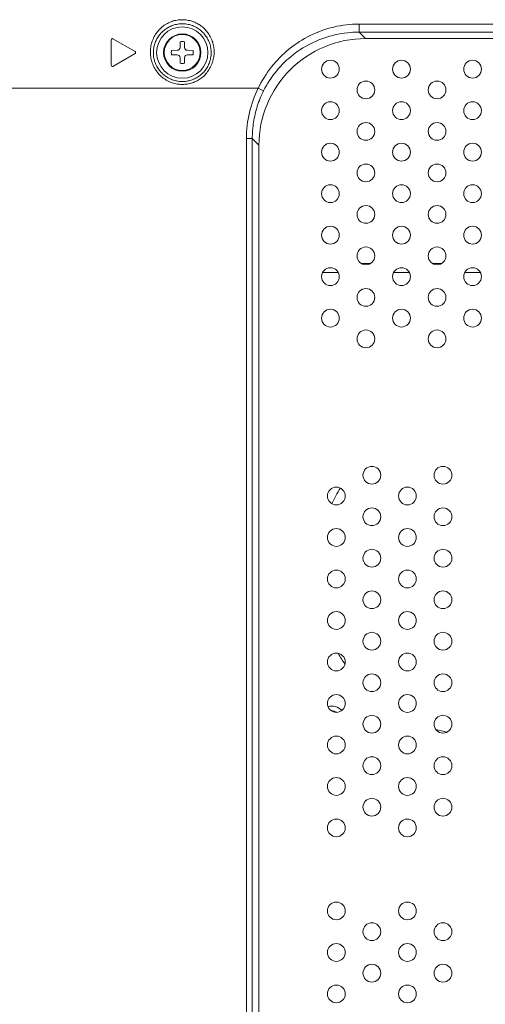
# Model space of a CAD drawing. Header units: millimetres. Extents: x 0 to 420, y -297 to 0.
# Tile 32 of 44: x 377 to 392, y -222 to -188. Entities that reach past the tile are written whole.
import ezdxf

# ---------------------------------------------------------------- set-up
doc = ezdxf.new("R2010")
doc.units = ezdxf.units.MM
doc.header["$MEASUREMENT"] = 0
doc.layers.add('レイヤー 1', color=7, linetype='Continuous', lineweight=0)

# ---------------------------------------------------------------- blocks, each defined once
blk = doc.blocks.new('Block_3')
at = {"layer": 'レイヤー 1', "color": 18, "lineweight": 18, "true_color": 0x000000}
for p, q in [((408.218, -188.434), (388.237, -188.434)), ((388.237, -188.706), (388.237, -188.434)), ((379.868, -188.965), (379.868, -189.827)), ((379.928, -188.93), (380.674, -189.361)), ((408.218, -188.706), (388.237, -188.706)), ((388.237, -188.706), (388.455, -188.923)), ((406.188, -188.923), (388.455, -188.923)), ((381.905, -189.324), (382.094, -189.32)), ((382.192, -189.222), (382.196, -189.033)), ((382.34, -189.033), (382.343, -189.222)), ((382.441, -189.32), (382.63, -189.324)), ((380.674, -189.43), (379.928, -189.861)), ((382.094, -189.471), (381.905, -189.468)), ((382.196, -189.759), (382.192, -189.569)), ((382.343, -189.569), (382.34, -189.759)), ((382.63, -189.468), (382.441, -189.471)), ((375.264, -190.596), (384.834, -190.596)), ((385.013, -190.685), (384.834, -190.596)), ((384.631, -192.299), (384.431, -192.299)), ((384.431, -192.299), (384.431, -240.433)), ((384.631, -192.299), (384.855, -192.523)), ((384.631, -192.299), (384.631, -240.433)), ((384.855, -192.523), (384.855, -239.076)), ((388.318, -196.516), (388.617, -196.516)), ((390.718, -196.516), (391.017, -196.516)), ((387.533, -196.816), (387.002, -196.816)), ((389.933, -196.816), (389.402, -196.816)), ((392.333, -196.816), (391.802, -196.816))]:
    blk.add_line(p, q, dxfattribs=at)
for points in [[(383.344, -189.376), (383.343, -189.329), (383.339, -189.283), (383.337, -189.256), (383.331, -189.211), (383.323, -189.165), (383.313, -189.12), (383.301, -189.075), (383.294, -189.05), (383.279, -189.007), (383.263, -188.964), (383.244, -188.921), (383.233, -188.898), (383.213, -188.857), (383.19, -188.817), (383.166, -188.778), (383.14, -188.74), (383.124, -188.718), (383.096, -188.682), (383.066, -188.647), (383.035, -188.614), (383.003, -188.582), (382.981, -188.562), (382.947, -188.532), (382.911, -188.504), (382.874, -188.477), (382.836, -188.452), (382.809, -188.436), (382.77, -188.413), (382.729, -188.393), (382.688, -188.374), (382.646, -188.357), (382.614, -188.345), (382.571, -188.331), (382.527, -188.319), (382.483, -188.309), (382.438, -188.301), (382.394, -188.295), (382.358, -188.291), (382.313, -188.288), (382.268, -188.287), (382.222, -188.288), (382.177, -188.291), (382.141, -188.295), (382.097, -188.301), (382.052, -188.309), (382.008, -188.319), (381.965, -188.331), (381.921, -188.345), (381.889, -188.357), (381.847, -188.374), (381.806, -188.393), (381.765, -188.413), (381.726, -188.436), (381.699, -188.452), (381.661, -188.477), (381.624, -188.504), (381.588, -188.532), (381.554, -188.562), (381.532, -188.582), (381.5, -188.614), (381.469, -188.647), (381.439, -188.682), (381.411, -188.718), (381.395, -188.74), (381.369, -188.778), (381.345, -188.817), (381.323, -188.857), (381.302, -188.898), (381.291, -188.921), (381.272, -188.964), (381.256, -189.007), (381.241, -189.05), (381.234, -189.075), (381.222, -189.12), (381.212, -189.165), (381.204, -189.211), (381.198, -189.256), (381.196, -189.283), (381.193, -189.329), (381.191, -189.376)], [(383.244, -189.396), (383.243, -189.355), (383.24, -189.314), (383.237, -189.288), (383.232, -189.247), (383.224, -189.207), (383.215, -189.167), (383.205, -189.127), (383.198, -189.104), (383.184, -189.065), (383.169, -189.026), (383.153, -188.989), (383.134, -188.952), (383.123, -188.931), (383.103, -188.895), (383.081, -188.861), (383.057, -188.827), (383.032, -188.794), (383.017, -188.776), (382.99, -188.745), (382.962, -188.715), (382.932, -188.686), (382.901, -188.659), (382.882, -188.643), (382.849, -188.617), (382.816, -188.594), (382.781, -188.571), (382.746, -188.55), (382.722, -188.537), (382.685, -188.519), (382.647, -188.502), (382.609, -188.487), (382.57, -188.473), (382.542, -188.465), (382.502, -188.454), (382.462, -188.445), (382.421, -188.438), (382.38, -188.432), (382.35, -188.429), (382.309, -188.426), (382.268, -188.425), (382.226, -188.426), (382.185, -188.429), (382.155, -188.432), (382.114, -188.438), (382.073, -188.445), (382.033, -188.454), (381.993, -188.465), (381.965, -188.473), (381.926, -188.487), (381.888, -188.502), (381.85, -188.519), (381.813, -188.537), (381.789, -188.55), (381.754, -188.571), (381.719, -188.594), (381.686, -188.617), (381.653, -188.643), (381.634, -188.659), (381.603, -188.686), (381.573, -188.715), (381.545, -188.745), (381.518, -188.776), (381.503, -188.794), (381.478, -188.827), (381.454, -188.861), (381.432, -188.895), (381.412, -188.931), (381.401, -188.952), (381.382, -188.989), (381.366, -189.026), (381.351, -189.065), (381.337, -189.104), (381.33, -189.127), (381.32, -189.167), (381.311, -189.207), (381.303, -189.247), (381.298, -189.288), (381.295, -189.314), (381.292, -189.355), (381.291, -189.396)], [(388.237, -188.434), (388.128, -188.436), (388.019, -188.441), (387.91, -188.449), (387.814, -188.459), (387.705, -188.473), (387.597, -188.49), (387.49, -188.511), (387.383, -188.534), (387.276, -188.561), (387.185, -188.587), (387.081, -188.619), (386.977, -188.655), (386.874, -188.694), (386.79, -188.728), (386.689, -188.772), (386.59, -188.82), (386.491, -188.87), (386.395, -188.923), (386.299, -188.979), (386.225, -189.025), (386.133, -189.086), (386.042, -189.15), (385.953, -189.216), (385.866, -189.285), (385.801, -189.34), (385.717, -189.414), (385.636, -189.489), (385.557, -189.568), (385.48, -189.648), (385.423, -189.712), (385.35, -189.796), (385.28, -189.883), (385.212, -189.972), (385.147, -190.062), (385.099, -190.133), (385.038, -190.227), (384.98, -190.323), (384.924, -190.421), (384.872, -190.52), (384.834, -190.596)], [(388.237, -188.706), (388.133, -188.707), (388.028, -188.712), (387.947, -188.718), (387.842, -188.728), (387.738, -188.74), (387.635, -188.756), (387.532, -188.775), (387.453, -188.792), (387.351, -188.816), (387.25, -188.843), (387.15, -188.873), (387.075, -188.897), (386.976, -188.932), (386.879, -188.97), (386.782, -189.01), (386.687, -189.053), (386.617, -189.087), (386.524, -189.135), (386.433, -189.186), (386.343, -189.239), (386.255, -189.295), (386.19, -189.338), (386.105, -189.399), (386.021, -189.461), (385.94, -189.526), (385.86, -189.593), (385.8, -189.647), (385.724, -189.718), (385.651, -189.791), (385.579, -189.867), (385.51, -189.944), (385.456, -190.007), (385.391, -190.088), (385.328, -190.171), (385.268, -190.255), (385.21, -190.341), (385.155, -190.429), (385.111, -190.503), (385.06, -190.594), (385.013, -190.685)], [(381.191, -189.376), (381.192, -189.422), (381.195, -189.468), (381.197, -189.494), (381.203, -189.54), (381.211, -189.585), (381.22, -189.63), (381.232, -189.675), (381.239, -189.701), (381.253, -189.745), (381.27, -189.789), (381.288, -189.831), (381.3, -189.857), (381.321, -189.898), (381.343, -189.939), (381.367, -189.978), (381.393, -190.016), (381.411, -190.04), (381.439, -190.077), (381.469, -190.112), (381.5, -190.145), (381.532, -190.177), (381.556, -190.199), (381.59, -190.228), (381.626, -190.257), (381.663, -190.283), (381.701, -190.308), (381.729, -190.325), (381.768, -190.347), (381.809, -190.368), (381.85, -190.387), (381.892, -190.403), (381.924, -190.415), (381.967, -190.428), (382.011, -190.44), (382.055, -190.45), (382.099, -190.459), (382.144, -190.465), (382.177, -190.468), (382.222, -190.471), (382.268, -190.472), (382.313, -190.471), (382.358, -190.468), (382.391, -190.465), (382.436, -190.459), (382.48, -190.45), (382.525, -190.44), (382.568, -190.428), (382.611, -190.415), (382.643, -190.403), (382.685, -190.387), (382.726, -190.368), (382.767, -190.347), (382.806, -190.325), (382.834, -190.308), (382.872, -190.283), (382.909, -190.257), (382.945, -190.228), (382.98, -190.199), (383.003, -190.177), (383.035, -190.145), (383.066, -190.112), (383.096, -190.077), (383.124, -190.04), (383.142, -190.016), (383.168, -189.978), (383.192, -189.939), (383.214, -189.898), (383.235, -189.857), (383.247, -189.831), (383.265, -189.789), (383.282, -189.745), (383.296, -189.701), (383.304, -189.675), (383.315, -189.63), (383.324, -189.585), (383.332, -189.54), (383.338, -189.494), (383.34, -189.468), (383.343, -189.422), (383.344, -189.376)], [(381.291, -189.396), (381.292, -189.437), (381.295, -189.478), (381.297, -189.502), (381.302, -189.543), (381.309, -189.584), (381.318, -189.624), (381.328, -189.664), (381.335, -189.689), (381.348, -189.728), (381.363, -189.766), (381.379, -189.804), (381.397, -189.841), (381.41, -189.865), (381.43, -189.901), (381.452, -189.936), (381.476, -189.969), (381.501, -190.002), (381.518, -190.024), (381.545, -190.055), (381.573, -190.085), (381.603, -190.113), (381.634, -190.141), (381.655, -190.159), (381.688, -190.184), (381.722, -190.208), (381.756, -190.23), (381.792, -190.251), (381.817, -190.264), (381.854, -190.282), (381.891, -190.299), (381.93, -190.314), (381.969, -190.327), (381.996, -190.335), (382.035, -190.346), (382.076, -190.355), (382.116, -190.362), (382.157, -190.368), (382.185, -190.371), (382.226, -190.373), (382.268, -190.374), (382.309, -190.373), (382.35, -190.371), (382.378, -190.368), (382.419, -190.362), (382.459, -190.355), (382.5, -190.346), (382.54, -190.335), (382.566, -190.327), (382.605, -190.314), (382.644, -190.299), (382.681, -190.282), (382.718, -190.264), (382.743, -190.251), (382.779, -190.23), (382.813, -190.208), (382.847, -190.184), (382.88, -190.159), (382.901, -190.141), (382.932, -190.113), (382.962, -190.085), (382.99, -190.055), (383.017, -190.024), (383.035, -190.002), (383.059, -189.969), (383.083, -189.936), (383.105, -189.901), (383.125, -189.865), (383.138, -189.841), (383.156, -189.804), (383.172, -189.766), (383.187, -189.728), (383.2, -189.689), (383.207, -189.664), (383.217, -189.624), (383.226, -189.584), (383.233, -189.543), (383.238, -189.502), (383.24, -189.478), (383.243, -189.437), (383.244, -189.396)], [(385.013, -190.685), (384.982, -190.747), (384.953, -190.81), (384.925, -190.873), (384.899, -190.937), (384.873, -191.001), (384.87, -191.008), (384.846, -191.073), (384.823, -191.138), (384.801, -191.204), (384.781, -191.27), (384.762, -191.336), (384.744, -191.403), (384.728, -191.47), (384.712, -191.537), (384.699, -191.604), (384.686, -191.672), (384.675, -191.741), (384.664, -191.809), (384.656, -191.878), (384.648, -191.946), (384.648, -191.954), (384.642, -192.023), (384.637, -192.092), (384.634, -192.161), (384.632, -192.23), (384.631, -192.299)]]:
    blk.add_lwpolyline(points, dxfattribs=at)
for points in [[(383.132, -189.396), (383.132, -188.918), (382.745, -188.531), (382.268, -188.531), (381.79, -188.531), (381.403, -188.918), (381.403, -189.396), (381.403, -189.873), (381.79, -190.261), (382.268, -190.261), (382.745, -190.261), (383.132, -189.873), (383.132, -189.396)], [(382.898, -189.396), (382.898, -189.048), (382.615, -188.766), (382.268, -188.766), (381.92, -188.766), (381.638, -189.048), (381.638, -189.396), (381.638, -189.744), (381.92, -190.026), (382.268, -190.026), (382.615, -190.026), (382.898, -189.744), (382.898, -189.396)], [(382.875, -189.396), (382.875, -189.06), (382.603, -188.789), (382.268, -188.789), (381.932, -188.789), (381.66, -189.06), (381.66, -189.396), (381.66, -189.731), (381.932, -190.003), (382.268, -190.003), (382.603, -190.003), (382.875, -189.731), (382.875, -189.396)], [(387.568, -189.956), (387.568, -189.79), (387.433, -189.656), (387.268, -189.656), (387.102, -189.656), (386.968, -189.79), (386.968, -189.956), (386.968, -190.121), (387.102, -190.256), (387.268, -190.256), (387.433, -190.256), (387.568, -190.121), (387.568, -189.956)], [(389.968, -189.956), (389.968, -189.79), (389.833, -189.656), (389.668, -189.656), (389.502, -189.656), (389.368, -189.79), (389.368, -189.956), (389.368, -190.121), (389.502, -190.256), (389.668, -190.256), (389.833, -190.256), (389.968, -190.121), (389.968, -189.956)], [(392.368, -189.956), (392.368, -189.79), (392.233, -189.656), (392.068, -189.656), (391.902, -189.656), (391.768, -189.79), (391.768, -189.956), (391.768, -190.121), (391.902, -190.256), (392.068, -190.256), (392.233, -190.256), (392.368, -190.121), (392.368, -189.956)], [(388.768, -190.656), (388.768, -190.49), (388.633, -190.356), (388.468, -190.356), (388.302, -190.356), (388.167, -190.49), (388.167, -190.656), (388.167, -190.821), (388.302, -190.956), (388.468, -190.956), (388.633, -190.956), (388.768, -190.821), (388.768, -190.656)], [(391.168, -190.656), (391.168, -190.49), (391.033, -190.356), (390.868, -190.356), (390.702, -190.356), (390.568, -190.49), (390.568, -190.656), (390.568, -190.821), (390.702, -190.956), (390.868, -190.956), (391.033, -190.956), (391.168, -190.821), (391.168, -190.656)], [(387.568, -191.356), (387.568, -191.19), (387.433, -191.056), (387.268, -191.056), (387.102, -191.056), (386.968, -191.19), (386.968, -191.356), (386.968, -191.521), (387.102, -191.656), (387.268, -191.656), (387.433, -191.656), (387.568, -191.521), (387.568, -191.356)], [(389.968, -191.356), (389.968, -191.19), (389.833, -191.056), (389.668, -191.056), (389.502, -191.056), (389.368, -191.19), (389.368, -191.356), (389.368, -191.521), (389.502, -191.656), (389.668, -191.656), (389.833, -191.656), (389.968, -191.521), (389.968, -191.356)], [(392.368, -191.356), (392.368, -191.19), (392.233, -191.056), (392.068, -191.056), (391.902, -191.056), (391.768, -191.19), (391.768, -191.356), (391.768, -191.521), (391.902, -191.656), (392.068, -191.656), (392.233, -191.656), (392.368, -191.521), (392.368, -191.356)], [(388.768, -192.056), (388.768, -191.89), (388.633, -191.756), (388.468, -191.756), (388.302, -191.756), (388.167, -191.89), (388.167, -192.056), (388.167, -192.221), (388.302, -192.356), (388.468, -192.356), (388.633, -192.356), (388.768, -192.221), (388.768, -192.056)], [(391.168, -192.056), (391.168, -191.89), (391.033, -191.756), (390.868, -191.756), (390.702, -191.756), (390.568, -191.89), (390.568, -192.056), (390.568, -192.221), (390.702, -192.356), (390.868, -192.356), (391.033, -192.356), (391.168, -192.221), (391.168, -192.056)], [(387.568, -192.756), (387.568, -192.59), (387.433, -192.456), (387.268, -192.456), (387.102, -192.456), (386.968, -192.59), (386.968, -192.756), (386.968, -192.921), (387.102, -193.056), (387.268, -193.056), (387.433, -193.056), (387.568, -192.921), (387.568, -192.756)], [(389.968, -192.756), (389.968, -192.59), (389.833, -192.456), (389.668, -192.456), (389.502, -192.456), (389.368, -192.59), (389.368, -192.756), (389.368, -192.921), (389.502, -193.056), (389.668, -193.056), (389.833, -193.056), (389.968, -192.921), (389.968, -192.756)], [(392.368, -192.756), (392.368, -192.59), (392.233, -192.456), (392.068, -192.456), (391.902, -192.456), (391.768, -192.59), (391.768, -192.756), (391.768, -192.921), (391.902, -193.056), (392.068, -193.056), (392.233, -193.056), (392.368, -192.921), (392.368, -192.756)], [(388.768, -193.456), (388.768, -193.29), (388.633, -193.156), (388.468, -193.156), (388.302, -193.156), (388.167, -193.29), (388.167, -193.456), (388.167, -193.621), (388.302, -193.756), (388.468, -193.756), (388.633, -193.756), (388.768, -193.621), (388.768, -193.456)], [(391.168, -193.456), (391.168, -193.29), (391.033, -193.156), (390.868, -193.156), (390.702, -193.156), (390.568, -193.29), (390.568, -193.456), (390.568, -193.621), (390.702, -193.756), (390.868, -193.756), (391.033, -193.756), (391.168, -193.621), (391.168, -193.456)], [(387.568, -194.156), (387.568, -193.99), (387.433, -193.856), (387.268, -193.856), (387.102, -193.856), (386.968, -193.99), (386.968, -194.156), (386.968, -194.321), (387.102, -194.456), (387.268, -194.456), (387.433, -194.456), (387.568, -194.321), (387.568, -194.156)], [(389.968, -194.156), (389.968, -193.99), (389.833, -193.856), (389.668, -193.856), (389.502, -193.856), (389.368, -193.99), (389.368, -194.156), (389.368, -194.321), (389.502, -194.456), (389.668, -194.456), (389.833, -194.456), (389.968, -194.321), (389.968, -194.156)], [(392.368, -194.156), (392.368, -193.99), (392.233, -193.856), (392.068, -193.856), (391.902, -193.856), (391.768, -193.99), (391.768, -194.156), (391.768, -194.321), (391.902, -194.456), (392.068, -194.456), (392.233, -194.456), (392.368, -194.321), (392.368, -194.156)], [(388.768, -194.856), (388.768, -194.69), (388.633, -194.556), (388.468, -194.556), (388.302, -194.556), (388.167, -194.69), (388.167, -194.856), (388.167, -195.021), (388.302, -195.156), (388.468, -195.156), (388.633, -195.156), (388.768, -195.021), (388.768, -194.856)], [(391.168, -194.856), (391.168, -194.69), (391.033, -194.556), (390.868, -194.556), (390.702, -194.556), (390.568, -194.69), (390.568, -194.856), (390.568, -195.021), (390.702, -195.156), (390.868, -195.156), (391.033, -195.156), (391.168, -195.021), (391.168, -194.856)], [(387.568, -195.556), (387.568, -195.39), (387.433, -195.256), (387.268, -195.256), (387.102, -195.256), (386.968, -195.39), (386.968, -195.556), (386.968, -195.721), (387.102, -195.856), (387.268, -195.856), (387.433, -195.856), (387.568, -195.721), (387.568, -195.556)], [(389.968, -195.556), (389.968, -195.39), (389.833, -195.256), (389.668, -195.256), (389.502, -195.256), (389.368, -195.39), (389.368, -195.556), (389.368, -195.721), (389.502, -195.856), (389.668, -195.856), (389.833, -195.856), (389.968, -195.721), (389.968, -195.556)], [(392.368, -195.556), (392.368, -195.39), (392.233, -195.256), (392.068, -195.256), (391.902, -195.256), (391.768, -195.39), (391.768, -195.556), (391.768, -195.721), (391.902, -195.856), (392.068, -195.856), (392.233, -195.856), (392.368, -195.721), (392.368, -195.556)], [(388.768, -196.256), (388.768, -196.09), (388.633, -195.956), (388.468, -195.956), (388.302, -195.956), (388.167, -196.09), (388.167, -196.256), (388.167, -196.421), (388.302, -196.556), (388.468, -196.556), (388.633, -196.556), (388.768, -196.421), (388.768, -196.256)], [(391.168, -196.256), (391.168, -196.09), (391.033, -195.956), (390.868, -195.956), (390.702, -195.956), (390.568, -196.09), (390.568, -196.256), (390.568, -196.421), (390.702, -196.556), (390.868, -196.556), (391.033, -196.556), (391.168, -196.421), (391.168, -196.256)], [(387.568, -196.956), (387.568, -196.79), (387.433, -196.656), (387.268, -196.656), (387.102, -196.656), (386.968, -196.79), (386.968, -196.956), (386.968, -197.121), (387.102, -197.256), (387.268, -197.256), (387.433, -197.256), (387.568, -197.121), (387.568, -196.956)], [(389.968, -196.956), (389.968, -196.79), (389.833, -196.656), (389.668, -196.656), (389.502, -196.656), (389.368, -196.79), (389.368, -196.956), (389.368, -197.121), (389.502, -197.256), (389.668, -197.256), (389.833, -197.256), (389.968, -197.121), (389.968, -196.956)], [(392.368, -196.956), (392.368, -196.79), (392.233, -196.656), (392.068, -196.656), (391.902, -196.656), (391.768, -196.79), (391.768, -196.956), (391.768, -197.121), (391.902, -197.256), (392.068, -197.256), (392.233, -197.256), (392.368, -197.121), (392.368, -196.956)], [(388.768, -197.656), (388.768, -197.49), (388.633, -197.356), (388.468, -197.356), (388.302, -197.356), (388.167, -197.49), (388.167, -197.656), (388.167, -197.821), (388.302, -197.956), (388.468, -197.956), (388.633, -197.956), (388.768, -197.821), (388.768, -197.656)], [(391.168, -197.656), (391.168, -197.49), (391.033, -197.356), (390.868, -197.356), (390.702, -197.356), (390.568, -197.49), (390.568, -197.656), (390.568, -197.821), (390.702, -197.956), (390.868, -197.956), (391.033, -197.956), (391.168, -197.821), (391.168, -197.656)], [(387.568, -198.356), (387.568, -198.19), (387.433, -198.056), (387.268, -198.056), (387.102, -198.056), (386.968, -198.19), (386.968, -198.356), (386.968, -198.521), (387.102, -198.656), (387.268, -198.656), (387.433, -198.656), (387.568, -198.521), (387.568, -198.356)], [(389.968, -198.356), (389.968, -198.19), (389.833, -198.056), (389.668, -198.056), (389.502, -198.056), (389.368, -198.19), (389.368, -198.356), (389.368, -198.521), (389.502, -198.656), (389.668, -198.656), (389.833, -198.656), (389.968, -198.521), (389.968, -198.356)], [(392.368, -198.356), (392.368, -198.19), (392.233, -198.056), (392.068, -198.056), (391.902, -198.056), (391.768, -198.19), (391.768, -198.356), (391.768, -198.521), (391.902, -198.656), (392.068, -198.656), (392.233, -198.656), (392.368, -198.521), (392.368, -198.356)], [(388.768, -199.056), (388.768, -198.89), (388.633, -198.756), (388.468, -198.756), (388.302, -198.756), (388.167, -198.89), (388.167, -199.056), (388.167, -199.221), (388.302, -199.356), (388.468, -199.356), (388.633, -199.356), (388.768, -199.221), (388.768, -199.056)], [(391.168, -199.056), (391.168, -198.89), (391.033, -198.756), (390.868, -198.756), (390.702, -198.756), (390.568, -198.89), (390.568, -199.056), (390.568, -199.221), (390.702, -199.356), (390.868, -199.356), (391.033, -199.356), (391.168, -199.221), (391.168, -199.056)], [(388.968, -203.656), (388.968, -203.49), (388.833, -203.356), (388.668, -203.356), (388.502, -203.356), (388.368, -203.49), (388.368, -203.656), (388.368, -203.821), (388.502, -203.956), (388.668, -203.956), (388.833, -203.956), (388.968, -203.821), (388.968, -203.656)], [(391.368, -203.656), (391.368, -203.49), (391.233, -203.356), (391.068, -203.356), (390.902, -203.356), (390.768, -203.49), (390.768, -203.656), (390.768, -203.821), (390.902, -203.956), (391.068, -203.956), (391.233, -203.956), (391.368, -203.821), (391.368, -203.656)], [(387.768, -204.356), (387.768, -204.19), (387.633, -204.056), (387.467, -204.056), (387.302, -204.056), (387.168, -204.19), (387.168, -204.356), (387.168, -204.521), (387.302, -204.656), (387.467, -204.656), (387.633, -204.656), (387.768, -204.521), (387.768, -204.356)], [(390.168, -204.356), (390.168, -204.19), (390.033, -204.056), (389.868, -204.056), (389.702, -204.056), (389.568, -204.19), (389.568, -204.356), (389.568, -204.521), (389.702, -204.656), (389.868, -204.656), (390.033, -204.656), (390.168, -204.521), (390.168, -204.356)], [(388.968, -205.056), (388.968, -204.89), (388.833, -204.756), (388.668, -204.756), (388.502, -204.756), (388.368, -204.89), (388.368, -205.056), (388.368, -205.221), (388.502, -205.356), (388.668, -205.356), (388.833, -205.356), (388.968, -205.221), (388.968, -205.056)], [(391.368, -205.056), (391.368, -204.89), (391.233, -204.756), (391.068, -204.756), (390.902, -204.756), (390.768, -204.89), (390.768, -205.056), (390.768, -205.221), (390.902, -205.356), (391.068, -205.356), (391.233, -205.356), (391.368, -205.221), (391.368, -205.056)], [(387.768, -205.756), (387.768, -205.59), (387.633, -205.456), (387.467, -205.456), (387.302, -205.456), (387.168, -205.59), (387.168, -205.756), (387.168, -205.921), (387.302, -206.056), (387.467, -206.056), (387.633, -206.056), (387.768, -205.921), (387.768, -205.756)], [(390.168, -205.756), (390.168, -205.59), (390.033, -205.456), (389.868, -205.456), (389.702, -205.456), (389.568, -205.59), (389.568, -205.756), (389.568, -205.921), (389.702, -206.056), (389.868, -206.056), (390.033, -206.056), (390.168, -205.921), (390.168, -205.756)], [(388.968, -206.456), (388.968, -206.29), (388.833, -206.156), (388.668, -206.156), (388.502, -206.156), (388.368, -206.29), (388.368, -206.456), (388.368, -206.621), (388.502, -206.756), (388.668, -206.756), (388.833, -206.756), (388.968, -206.621), (388.968, -206.456)], [(391.368, -206.456), (391.368, -206.29), (391.233, -206.156), (391.068, -206.156), (390.902, -206.156), (390.768, -206.29), (390.768, -206.456), (390.768, -206.621), (390.902, -206.756), (391.068, -206.756), (391.233, -206.756), (391.368, -206.621), (391.368, -206.456)], [(387.768, -207.156), (387.768, -206.99), (387.633, -206.856), (387.467, -206.856), (387.302, -206.856), (387.168, -206.99), (387.168, -207.156), (387.168, -207.321), (387.302, -207.456), (387.467, -207.456), (387.633, -207.456), (387.768, -207.321), (387.768, -207.156)], [(390.168, -207.156), (390.168, -206.99), (390.033, -206.856), (389.868, -206.856), (389.702, -206.856), (389.568, -206.99), (389.568, -207.156), (389.568, -207.321), (389.702, -207.456), (389.868, -207.456), (390.033, -207.456), (390.168, -207.321), (390.168, -207.156)], [(388.968, -207.856), (388.968, -207.69), (388.833, -207.556), (388.668, -207.556), (388.502, -207.556), (388.368, -207.69), (388.368, -207.856), (388.368, -208.021), (388.502, -208.156), (388.668, -208.156), (388.833, -208.156), (388.968, -208.021), (388.968, -207.856)], [(391.368, -207.856), (391.368, -207.69), (391.233, -207.556), (391.068, -207.556), (390.902, -207.556), (390.768, -207.69), (390.768, -207.856), (390.768, -208.021), (390.902, -208.156), (391.068, -208.156), (391.233, -208.156), (391.368, -208.021), (391.368, -207.856)], [(387.768, -208.556), (387.768, -208.39), (387.633, -208.256), (387.467, -208.256), (387.302, -208.256), (387.168, -208.39), (387.168, -208.556), (387.168, -208.721), (387.302, -208.856), (387.467, -208.856), (387.633, -208.856), (387.768, -208.721), (387.768, -208.556)], [(390.168, -208.556), (390.168, -208.39), (390.033, -208.256), (389.868, -208.256), (389.702, -208.256), (389.568, -208.39), (389.568, -208.556), (389.568, -208.721), (389.702, -208.856), (389.868, -208.856), (390.033, -208.856), (390.168, -208.721), (390.168, -208.556)], [(388.968, -209.256), (388.968, -209.09), (388.833, -208.956), (388.668, -208.956), (388.502, -208.956), (388.368, -209.09), (388.368, -209.256), (388.368, -209.421), (388.502, -209.556), (388.668, -209.556), (388.833, -209.556), (388.968, -209.421), (388.968, -209.256)], [(391.368, -209.256), (391.368, -209.09), (391.233, -208.956), (391.068, -208.956), (390.902, -208.956), (390.768, -209.09), (390.768, -209.256), (390.768, -209.421), (390.902, -209.556), (391.068, -209.556), (391.233, -209.556), (391.368, -209.421), (391.368, -209.256)], [(387.768, -209.956), (387.768, -209.79), (387.633, -209.656), (387.467, -209.656), (387.302, -209.656), (387.168, -209.79), (387.168, -209.956), (387.168, -210.121), (387.302, -210.256), (387.467, -210.256), (387.633, -210.256), (387.768, -210.121), (387.768, -209.956)], [(390.168, -209.956), (390.168, -209.79), (390.033, -209.656), (389.868, -209.656), (389.702, -209.656), (389.568, -209.79), (389.568, -209.956), (389.568, -210.121), (389.702, -210.256), (389.868, -210.256), (390.033, -210.256), (390.168, -210.121), (390.168, -209.956)], [(388.968, -210.656), (388.968, -210.49), (388.833, -210.356), (388.668, -210.356), (388.502, -210.356), (388.368, -210.49), (388.368, -210.656), (388.368, -210.821), (388.502, -210.956), (388.668, -210.956), (388.833, -210.956), (388.968, -210.821), (388.968, -210.656)], [(391.368, -210.656), (391.368, -210.49), (391.233, -210.356), (391.068, -210.356), (390.902, -210.356), (390.768, -210.49), (390.768, -210.656), (390.768, -210.821), (390.902, -210.956), (391.068, -210.956), (391.233, -210.956), (391.368, -210.821), (391.368, -210.656)], [(387.768, -211.356), (387.768, -211.19), (387.633, -211.056), (387.467, -211.056), (387.302, -211.056), (387.168, -211.19), (387.168, -211.356), (387.168, -211.521), (387.302, -211.656), (387.467, -211.656), (387.633, -211.656), (387.768, -211.521), (387.768, -211.356)], [(390.168, -211.356), (390.168, -211.19), (390.033, -211.056), (389.868, -211.056), (389.702, -211.056), (389.568, -211.19), (389.568, -211.356), (389.568, -211.521), (389.702, -211.656), (389.868, -211.656), (390.033, -211.656), (390.168, -211.521), (390.168, -211.356)], [(388.968, -212.056), (388.968, -211.89), (388.833, -211.756), (388.668, -211.756), (388.502, -211.756), (388.368, -211.89), (388.368, -212.056), (388.368, -212.221), (388.502, -212.356), (388.668, -212.356), (388.833, -212.356), (388.968, -212.221), (388.968, -212.056)], [(391.368, -212.056), (391.368, -211.89), (391.233, -211.756), (391.068, -211.756), (390.902, -211.756), (390.768, -211.89), (390.768, -212.056), (390.768, -212.221), (390.902, -212.356), (391.068, -212.356), (391.233, -212.356), (391.368, -212.221), (391.368, -212.056)], [(387.768, -212.756), (387.768, -212.59), (387.633, -212.456), (387.467, -212.456), (387.302, -212.456), (387.168, -212.59), (387.168, -212.756), (387.168, -212.921), (387.302, -213.056), (387.467, -213.056), (387.633, -213.056), (387.768, -212.921), (387.768, -212.756)], [(390.168, -212.756), (390.168, -212.59), (390.033, -212.456), (389.868, -212.456), (389.702, -212.456), (389.568, -212.59), (389.568, -212.756), (389.568, -212.921), (389.702, -213.056), (389.868, -213.056), (390.033, -213.056), (390.168, -212.921), (390.168, -212.756)], [(388.968, -213.456), (388.968, -213.29), (388.833, -213.156), (388.668, -213.156), (388.502, -213.156), (388.368, -213.29), (388.368, -213.456), (388.368, -213.621), (388.502, -213.756), (388.668, -213.756), (388.833, -213.756), (388.968, -213.621), (388.968, -213.456)], [(391.368, -213.456), (391.368, -213.29), (391.233, -213.156), (391.068, -213.156), (390.902, -213.156), (390.768, -213.29), (390.768, -213.456), (390.768, -213.621), (390.902, -213.756), (391.068, -213.756), (391.233, -213.756), (391.368, -213.621), (391.368, -213.456)], [(387.768, -214.156), (387.768, -213.99), (387.633, -213.856), (387.467, -213.856), (387.302, -213.856), (387.168, -213.99), (387.168, -214.156), (387.168, -214.321), (387.302, -214.456), (387.467, -214.456), (387.633, -214.456), (387.768, -214.321), (387.768, -214.156)], [(390.168, -214.156), (390.168, -213.99), (390.033, -213.856), (389.868, -213.856), (389.702, -213.856), (389.568, -213.99), (389.568, -214.156), (389.568, -214.321), (389.702, -214.456), (389.868, -214.456), (390.033, -214.456), (390.168, -214.321), (390.168, -214.156)], [(388.968, -214.856), (388.968, -214.69), (388.833, -214.556), (388.668, -214.556), (388.502, -214.556), (388.368, -214.69), (388.368, -214.856), (388.368, -215.021), (388.502, -215.156), (388.668, -215.156), (388.833, -215.156), (388.968, -215.021), (388.968, -214.856)], [(391.368, -214.856), (391.368, -214.69), (391.233, -214.556), (391.068, -214.556), (390.902, -214.556), (390.768, -214.69), (390.768, -214.856), (390.768, -215.021), (390.902, -215.156), (391.068, -215.156), (391.233, -215.156), (391.368, -215.021), (391.368, -214.856)], [(387.768, -215.556), (387.768, -215.39), (387.633, -215.256), (387.467, -215.256), (387.302, -215.256), (387.168, -215.39), (387.168, -215.556), (387.168, -215.721), (387.302, -215.856), (387.467, -215.856), (387.633, -215.856), (387.768, -215.721), (387.768, -215.556)], [(390.168, -215.556), (390.168, -215.39), (390.033, -215.256), (389.868, -215.256), (389.702, -215.256), (389.568, -215.39), (389.568, -215.556), (389.568, -215.721), (389.702, -215.856), (389.868, -215.856), (390.033, -215.856), (390.168, -215.721), (390.168, -215.556)], [(387.768, -218.356), (387.768, -218.19), (387.633, -218.056), (387.467, -218.056), (387.302, -218.056), (387.168, -218.19), (387.168, -218.356), (387.168, -218.521), (387.302, -218.656), (387.467, -218.656), (387.633, -218.656), (387.768, -218.521), (387.768, -218.356)], [(390.168, -218.356), (390.168, -218.19), (390.033, -218.056), (389.868, -218.056), (389.702, -218.056), (389.568, -218.19), (389.568, -218.356), (389.568, -218.521), (389.702, -218.656), (389.868, -218.656), (390.033, -218.656), (390.168, -218.521), (390.168, -218.356)], [(388.968, -219.056), (388.968, -218.89), (388.833, -218.756), (388.668, -218.756), (388.502, -218.756), (388.368, -218.89), (388.368, -219.056), (388.368, -219.221), (388.502, -219.356), (388.668, -219.356), (388.833, -219.356), (388.968, -219.221), (388.968, -219.056)], [(391.368, -219.056), (391.368, -218.89), (391.233, -218.756), (391.068, -218.756), (390.902, -218.756), (390.768, -218.89), (390.768, -219.056), (390.768, -219.221), (390.902, -219.356), (391.068, -219.356), (391.233, -219.356), (391.368, -219.221), (391.368, -219.056)], [(387.768, -219.756), (387.768, -219.59), (387.633, -219.456), (387.467, -219.456), (387.302, -219.456), (387.168, -219.59), (387.168, -219.756), (387.168, -219.921), (387.302, -220.056), (387.467, -220.056), (387.633, -220.056), (387.768, -219.921), (387.768, -219.756)], [(390.168, -219.756), (390.168, -219.59), (390.033, -219.456), (389.868, -219.456), (389.702, -219.456), (389.568, -219.59), (389.568, -219.756), (389.568, -219.921), (389.702, -220.056), (389.868, -220.056), (390.033, -220.056), (390.168, -219.921), (390.168, -219.756)], [(388.968, -220.456), (388.968, -220.29), (388.833, -220.156), (388.668, -220.156), (388.502, -220.156), (388.368, -220.29), (388.368, -220.456), (388.368, -220.621), (388.502, -220.756), (388.668, -220.756), (388.833, -220.756), (388.968, -220.621), (388.968, -220.456)], [(391.368, -220.456), (391.368, -220.29), (391.233, -220.156), (391.068, -220.156), (390.902, -220.156), (390.768, -220.29), (390.768, -220.456), (390.768, -220.621), (390.902, -220.756), (391.068, -220.756), (391.233, -220.756), (391.368, -220.621), (391.368, -220.456)], [(387.768, -221.156), (387.768, -220.99), (387.633, -220.856), (387.467, -220.856), (387.302, -220.856), (387.168, -220.99), (387.168, -221.156), (387.168, -221.321), (387.302, -221.456), (387.467, -221.456), (387.633, -221.456), (387.768, -221.321), (387.768, -221.156)], [(390.168, -221.156), (390.168, -220.99), (390.033, -220.856), (389.868, -220.856), (389.702, -220.856), (389.568, -220.99), (389.568, -221.156), (389.568, -221.321), (389.702, -221.456), (389.868, -221.456), (390.033, -221.456), (390.168, -221.321), (390.168, -221.156)]]:
    blk.add_open_spline(points, degree=3, knots=[0, 0, 0, 0, 1, 1, 1, 2, 2, 2, 3, 3, 3, 4, 4, 4, 4], dxfattribs=at)
for points in [[(379.888, -188.93), (379.875, -188.938), (379.868, -188.951), (379.868, -188.965)], [(379.928, -188.93), (379.915, -188.923), (379.9, -188.923), (379.888, -188.93)], [(388.455, -188.923), (387.5, -188.923), (386.584, -189.303), (385.909, -189.978)], [(381.905, -189.324), (381.895, -189.371), (381.895, -189.42), (381.905, -189.468)], [(382.094, -189.32), (382.148, -189.32), (382.191, -189.276), (382.192, -189.222)], [(382.34, -189.033), (382.292, -189.023), (382.243, -189.023), (382.196, -189.033)], [(382.343, -189.222), (382.344, -189.276), (382.387, -189.32), (382.441, -189.32)], [(382.63, -189.324), (382.64, -189.371), (382.64, -189.42), (382.63, -189.468)], [(380.674, -189.361), (380.686, -189.368), (380.694, -189.382), (380.694, -189.396)], [(380.694, -189.396), (380.694, -189.41), (380.686, -189.423), (380.674, -189.43)], [(382.192, -189.569), (382.191, -189.515), (382.148, -189.472), (382.094, -189.471)], [(382.441, -189.471), (382.387, -189.472), (382.344, -189.515), (382.343, -189.569)], [(379.868, -189.827), (379.868, -189.841), (379.875, -189.854), (379.888, -189.861)], [(379.888, -189.861), (379.9, -189.868), (379.915, -189.868), (379.928, -189.861)], [(382.196, -189.759), (382.243, -189.768), (382.292, -189.768), (382.34, -189.759)], [(385.909, -189.978), (385.234, -190.653), (384.855, -191.568), (384.855, -192.523)], [(384.834, -190.596), (384.569, -191.124), (384.431, -191.707), (384.431, -192.299)], [(387.602, -204.088), (387.499, -204.259), (387.405, -204.436), (387.32, -204.617)], [(387.531, -209.663), (387.602, -209.787), (387.678, -209.909), (387.758, -210.027)], [(388.421, -210.827), (388.447, -210.854), (388.474, -210.879), (388.5, -210.905)], [(387.655, -211.59), (387.533, -211.467), (387.355, -211.418), (387.187, -211.461)], [(387.481, -211.655), (387.428, -211.622), (387.365, -211.605), (387.302, -211.606)], [(390.825, -212.232), (390.95, -212.267), (391.076, -212.298), (391.203, -212.324)]]:
    blk.add_open_spline(points, degree=3, dxfattribs=at)

msp = doc.modelspace()

# ---------------------------------------------------------------- block references
at = {"layer": 'レイヤー 1'}
msp.add_blockref('Block_3', (0, 0), dxfattribs=at)

doc.saveas('drawing.dxf')
